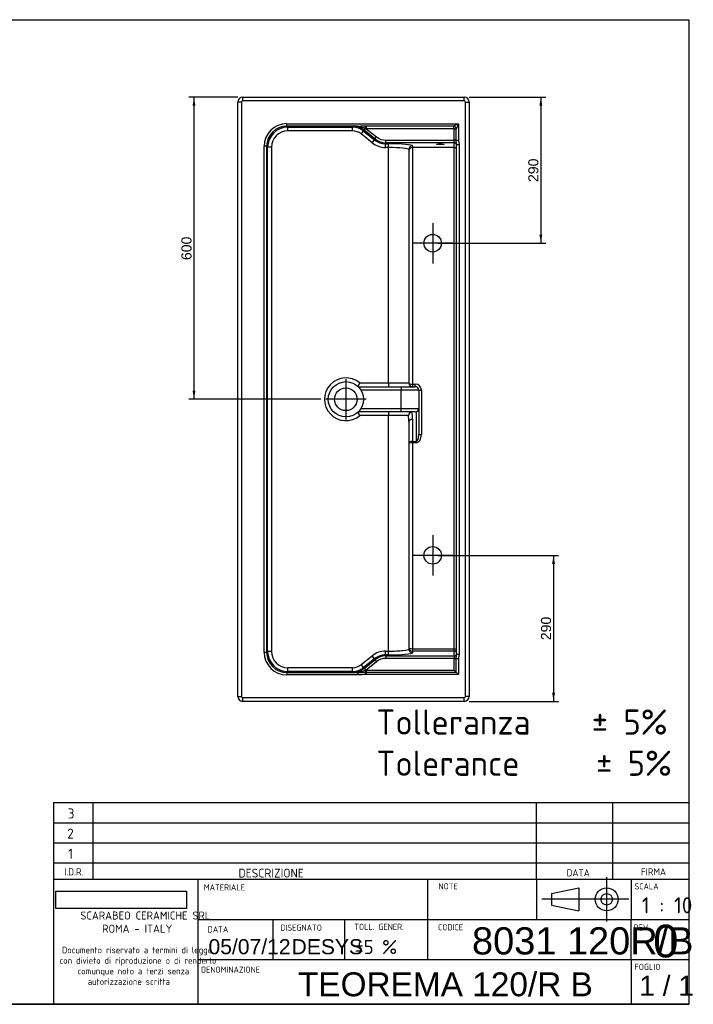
# Model space of a CAD drawing. Header units: millimetres. Extents: x 11 to 285, y 7 to 203.
# Tile 2 of 2: x 151 to 285, y 7 to 203. Entities that reach past the tile are written whole.
import ezdxf
from ezdxf.enums import TextEntityAlignment as Align
from ezdxf.lldxf.tags import DXFTag

# ---------------------------------------------------------------- set-up
doc = ezdxf.new("R2010")
doc.units = ezdxf.units.MM
for name, color, linetype in [('1', 7, 'Continuous'), ('Default', 7, 'Continuous'), ('Predefinito', 7, 'Continuous'), ('TEOREMA_120_R-B', 7, 'Continuous')]:
    doc.layers.add(name, color=color, linetype=linetype)
doc.styles.add('SEACAD_Arial', font='arial.ttf')
doc.styles.add('SEACAD_Solid_Edge_ISO', font='seiso.ttf')
doc.styles.add('SEACAD_Solid_Edge_ISOBI', font='seisobi.ttf')
tags = doc.linetypes.add('CENTER2', pattern=[28.575, 19.05, -3.175, 3.175, -3.175]).pattern_tags.tags
tags[10:11] = [DXFTag(74, 4), DXFTag(75, 0), DXFTag(340, '0'), DXFTag(46, 0.0), DXFTag(50, 0.0), DXFTag(44, 0.0), DXFTag(45, 0.0)]
tags[8:9] = [DXFTag(74, 4), DXFTag(75, 0), DXFTag(340, '0'), DXFTag(46, 0.0), DXFTag(50, 0.0), DXFTag(44, 0.0), DXFTag(45, 0.0)]
tags[6:7] = [DXFTag(74, 4), DXFTag(75, 0), DXFTag(340, '0'), DXFTag(46, 0.0), DXFTag(50, 0.0), DXFTag(44, 0.0), DXFTag(45, 0.0)]
tags[4:5] = [DXFTag(74, 4), DXFTag(75, 0), DXFTag(340, '0'), DXFTag(46, 0.0), DXFTag(50, 0.0), DXFTag(44, 0.0), DXFTag(45, 0.0)]
doc.dimstyles.new('ISO_PALLINATURA', dxfattribs={"dimtxt": 2, "dimasz": 1.7, "dimexe": 1, "dimexo": 1, "dimgap": 1, "dimtad": 1, "dimlfac": 10, "dimtxsty": 'SEACAD_Arial', "dimblk1": '_SE_FILLED', "dimblk2": '_SE_FILLED', "dimsah": 1, "dimcen": 1, "dimadec": 0, "dimazin": 0, "dimtfac": 1, "dimtmove": 0, "dimatfit": 3, "dimfxl": 1, "dimtolj": 1, "dimarcsym": 0})
picture_1 = doc.add_image_def('image1.jpg', size_in_pixel=(300, 40))

# ---------------------------------------------------------------- blocks, each defined once
blk = doc.blocks.new('SEANNOT_GROUP3')
at = {"layer": 'Default', "color": 7, "linetype": 'CENTER2'}
for p, q in [((216.22, 131.45), (216.22, 123.45)), ((220.22, 127.45), (212.22, 127.45))]:
    blk.add_line(p, q, dxfattribs=at)
blk = doc.blocks.new('SEANNOT_GROUP4')
at = {"layer": 'Default', "color": 7, "linetype": 'CENTER2'}
for p, q in [((233.47, 162.45), (233.47, 154.45)), ((237.47, 158.45), (229.47, 158.45))]:
    blk.add_line(p, q, dxfattribs=at)
blk = doc.blocks.new('SEANNOT_GROUP5')
at = {"layer": 'Default', "color": 7, "linetype": 'CENTER2'}
for p, q in [((233.47, 100.45), (233.47, 92.45)), ((237.47, 96.45), (229.47, 96.45))]:
    blk.add_line(p, q, dxfattribs=at)
blk = doc.blocks.new('SE2')
at = {"layer": 'TEOREMA_120_R-B', "color": 7, "linetype": 'Continuous'}
for p, q in [((194.72, 68.45), (194.72, 186.45)), ((195.47, 186.45), (194.72, 186.45)), ((195.47, 186.45), (195.47, 68.45)), ((195.72, 187.45), (239.72, 187.45)), ((195.72, 186.7), (195.72, 187.45)), ((239.72, 186.7), (195.72, 186.7)), ((239.72, 186.7), (239.72, 187.45)), ((239.97, 68.45), (239.97, 186.45)), ((239.97, 186.45), (240.72, 186.45)), ((240.72, 186.45), (240.72, 68.45)), ((204.46, 182.19), (238.59, 182.19)), ((204.46, 181.69), (204.46, 182.19)), ((237.59, 181.79), (238.59, 182.19)), ((238.59, 182.19), (238.15, 181.11)), ((238.59, 182.19), (238.59, 178.91)), ((204.46, 181.69), (204.66, 181.5)), ((218.45, 181.69), (204.46, 181.69)), ((204.66, 181.5), (217.54, 181.5)), ((204.66, 180.75), (204.66, 181.5)), ((217.54, 180.75), (204.66, 180.75)), ((217.54, 181.5), (217.67, 181.66)), ((217.54, 180.75), (217.54, 181.5)), ((219.26, 180.15), (219.72, 180.73)), ((221.45, 178.39), (219.26, 180.15)), ((219.85, 180.89), (219.72, 180.73)), ((219.72, 180.73), (221.92, 178.97)), ((219.85, 180.89), (220.13, 181.24)), ((221.99, 179.18), (219.85, 180.89)), ((220.09, 181.79), (220.27, 181.79)), ((220.27, 181.19), (220.13, 181.24)), ((220.27, 181.79), (237.59, 181.79)), ((220.27, 181.79), (220.27, 181.19)), ((220.27, 181.19), (222.3, 179.57)), ((237.71, 181.19), (220.27, 181.19)), ((237.71, 181.19), (238.08, 181.32)), ((237.72, 181.11), (237.71, 181.19)), ((237.72, 178.91), (237.72, 181.11)), ((238.15, 181.11), (237.72, 181.11)), ((238.08, 181.32), (238.15, 181.11)), ((238.15, 178.91), (238.15, 181.11)), ((221.45, 178.39), (221.92, 178.97)), ((221.92, 178.97), (221.99, 179.18)), ((221.99, 179.18), (222.3, 179.57)), ((224.17, 178.41), (224.1, 178.21)), ((224.1, 178.21), (224.72, 178.21)), ((224.1, 177.46), (224.1, 178.21)), ((224.17, 178.91), (237.72, 178.91)), ((224.17, 178.41), (224.17, 178.91)), ((237.72, 178.41), (224.17, 178.41)), ((224.72, 177.46), (224.72, 178.21)), ((237.72, 178.41), (237.72, 178.91)), ((238.15, 178.91), (237.72, 178.91)), ((237.72, 177.45), (237.72, 178.41)), ((238.15, 178.91), (238.59, 178.91)), ((238.22, 76.85), (238.22, 178.04)), ((238.22, 178.04), (238.72, 178.04)), ((238.72, 178.04), (238.72, 76.85)), ((199.97, 77.19), (199.97, 177.7)), ((200.47, 177.7), (199.97, 177.7)), ((200.47, 177.7), (200.47, 77.19)), ((200.67, 177.51), (200.47, 177.7)), ((200.67, 77.39), (200.67, 177.51)), ((201.42, 177.51), (200.67, 177.51)), ((201.42, 177.51), (201.42, 77.39)), ((224.72, 177.46), (224.1, 177.46)), ((224.72, 130.7), (224.72, 177.46)), ((228.72, 177.04), (228.72, 130.7)), ((229.47, 177.79), (229.47, 177.45)), ((237.72, 177.45), (229.47, 177.45)), ((229.47, 177.45), (229.47, 130.45)), ((237.72, 77.9), (237.72, 177.45)), ((218.67, 129.95), (227.22, 129.95)), ((218.96, 130.7), (224.72, 130.7)), ((227.22, 129.25), (219.22, 129.25)), ((224.72, 130.7), (228.72, 130.7)), ((224.72, 130.7), (224.72, 129.95)), ((227.22, 129.95), (230.02, 129.95)), ((227.22, 129.95), (227.22, 129.25)), ((230.72, 129.25), (227.22, 129.25)), ((227.22, 125.65), (227.22, 129.25)), ((229.47, 130.45), (230.02, 130.45)), ((229.47, 130.45), (229.47, 129.95)), ((230.02, 129.95), (230.02, 130.45)), ((230.72, 129.25), (230.72, 125.65)), ((230.72, 129.25), (231.22, 129.25)), ((231.22, 129.25), (231.22, 120.45)), ((219.22, 125.65), (227.22, 125.65)), ((227.22, 125.65), (230.72, 125.65)), ((227.22, 124.95), (227.22, 125.65)), ((230.72, 125.65), (230.72, 120.45)), ((227.22, 124.95), (218.67, 124.95)), ((224.72, 124.2), (218.96, 124.2)), ((224.72, 124.95), (224.72, 124.2)), ((224.72, 77.43), (224.72, 124.2)), ((228.65, 124.2), (224.72, 124.2)), ((230.02, 124.95), (227.22, 124.95)), ((229.47, 123.48), (229.47, 119.08)), ((230.22, 119.08), (230.22, 124.98)), ((228.72, 123.03), (228.72, 77.85)), ((230.72, 120.45), (231.22, 120.45)), ((229.47, 119.08), (230.22, 119.08)), ((229.47, 119.08), (229.47, 118.78)), ((230.22, 118.78), (229.47, 118.78)), ((229.47, 118.78), (229.47, 77.9)), ((230.22, 119.08), (230.22, 118.78)), ((200.47, 77.19), (199.97, 77.19)), ((200.47, 77.19), (200.67, 77.39)), ((200.67, 77.39), (201.42, 77.39)), ((219.26, 74.75), (221.45, 76.5)), ((221.92, 75.92), (221.45, 76.5)), ((224.1, 77.43), (224.72, 77.43)), ((224.1, 76.69), (224.1, 77.43)), ((224.1, 76.69), (224.17, 76.48)), ((224.72, 76.69), (224.1, 76.69)), ((224.17, 76.48), (237.72, 76.48)), ((224.17, 76.48), (224.17, 75.98)), ((224.72, 76.69), (224.72, 77.43)), ((229.47, 77.9), (237.72, 77.9)), ((229.47, 77.9), (229.47, 77.41)), ((237.72, 77.41), (229.47, 77.41)), ((229.47, 77.41), (229.47, 77.1)), ((237.72, 77.9), (238.22, 77.9)), ((237.72, 77.41), (237.72, 77.9)), ((237.72, 76.48), (237.72, 77.41)), ((237.72, 76.48), (237.72, 75.98)), ((238.22, 76.85), (238.72, 76.85)), ((219.72, 74.16), (219.26, 74.75)), ((221.92, 75.92), (219.72, 74.16)), ((219.85, 74), (221.99, 75.72)), ((222.3, 75.33), (220.23, 73.67)), ((221.99, 75.72), (221.92, 75.92)), ((221.99, 75.72), (222.3, 75.33)), ((237.72, 75.98), (224.17, 75.98)), ((237.72, 73.67), (237.72, 75.98)), ((237.72, 75.98), (238.15, 75.98)), ((238.15, 73.24), (238.15, 75.98)), ((238.15, 75.98), (238.59, 75.98)), ((238.59, 75.98), (238.59, 72.8)), ((204.66, 73.4), (204.46, 73.2)), ((204.46, 73.2), (218.6, 73.2)), ((204.46, 73.2), (204.46, 72.7)), ((218.6, 72.7), (204.46, 72.7)), ((204.66, 74.15), (217.54, 74.15)), ((204.66, 73.4), (204.66, 74.15)), ((217.54, 73.4), (204.66, 73.4)), ((217.54, 73.4), (217.54, 74.15)), ((217.67, 73.23), (217.54, 73.4)), ((218.6, 73.2), (218.6, 72.7)), ((219.72, 74.16), (219.85, 74)), ((219.85, 74), (220.14, 73.64)), ((220.12, 73.23), (220.23, 73.24)), ((220.12, 73.23), (220.13, 72.8)), ((220.23, 72.8), (220.13, 72.8)), ((220.23, 73.67), (237.72, 73.67)), ((220.23, 73.67), (220.23, 73.24)), ((220.23, 73.24), (238.15, 73.24)), ((220.23, 73.24), (220.23, 72.8)), ((238.59, 72.8), (220.23, 72.8)), ((237.72, 73.67), (238.15, 73.24)), ((238.59, 72.8), (238.15, 73.24)), ((194.72, 68.45), (195.47, 68.45)), ((195.72, 68.2), (239.72, 68.2)), ((195.72, 67.45), (195.72, 68.2)), ((239.72, 67.45), (195.72, 67.45)), ((239.72, 67.45), (239.72, 68.2)), ((240.72, 68.45), (239.97, 68.45))]:
    blk.add_line(p, q, dxfattribs=at)
for centre, radius in [((233.47, 158.45), 1.75), ((216.22, 127.45), 3.5), ((216.22, 127.45), 2.25), ((233.47, 96.45), 1.75)]:
    blk.add_circle(centre, radius, dxfattribs=at)
for centre, radius, start, end in [((195.72, 186.45), 1, 90, 180), ((195.72, 186.45), 0.25, 90, 180), ((239.72, 186.45), 1, 0, 90), ((239.72, 186.45), 0.25, 0, 90), ((223.86, 51.36), 130.44, 92.3777, 92.7229), ((217.74, 176.42), 5.24, 80.2031, 90.7918), ((217.34, 172.35), 9.32, 72.5637, 82.0251), ((234.45, 180.85), 3.27, 5.9985, 16.7216), ((237.12, 180.81), 1.09, 28.1041, 64.5701), ((216.22, 127.45), 4.25, 49.8808, 310.1192), ((198.92, 137.99), 21.33, 337.8388, 339.9981), ((229.47, 130.7), 0.75, 180, 270), ((230.02, 129.25), 1.2, 0, 90), ((230.02, 129.25), 0.7, 0, 90), ((230.02, 125.65), 0.7, 270, 0), ((198.92, 116.9), 21.33, 20.0019, 22.1612), ((229.47, 124.13), 0.82, 98.8762, 175.3218), ((217.66, 80.98), 7.75, 270.0103, 288.6101), ((223.01, 203.51), 130.38, 267.6529, 268.0641), ((218.4, 114.97), 41.77, 270.2781, 272.3691), ((195.72, 68.45), 1, 180, 270), ((195.72, 68.45), 0.25, 180, 270), ((239.72, 68.45), 0.25, 270, 0), ((239.72, 68.45), 1, 270, 0)]:
    blk.add_arc(centre, radius, start, end, dxfattribs=at)
for centre, major_axis, ratio, start_param, end_param in [((204.49, 177.68), (3.2, -3.2), 0.995146, 2.358627, 3.924558), ((204.49, 177.68), (2.85, -2.85), 0.993943, 2.358627, 3.924558), ((204.68, 177.49), (2.84, -2.84), 0.996956, 2.358627, 3.924558), ((204.68, 177.49), (2.31, -2.31), 0.995146, 2.358627, 3.924558), ((217.53, 177.99), (-2.11, -2.8), 0.997817, 3.111673, 3.785081), ((217.53, 177.99), (-1.66, -2.21), 0.996191, 3.111673, 3.785081), ((217.65, 178.15), (-2.12, -2.81), 0.99511, 3.111673, 3.785081), ((218.45, 180.95), (-0.031, 0.749), 0.503925, 5.708157, 6.202337), ((220.09, 181.19), (-0.036, 0.749), 0.063936, 4.784743, 5.643973), ((224.11, 181.73), (1.41, 4.03), 0.995729, 2.805251, 3.477935), ((224.11, 181.73), (1.17, 3.32), 0.993913, 2.805251, 3.477935), ((224.18, 181.92), (1.16, 3.31), 0.996943, 2.805251, 3.477935), ((224.18, 181.92), (1, 2.84), 0.995729, 2.805251, 3.477935), ((224.72, 177.79), (-4.75, 0), 0.087489, 3.141593, 4.712389), ((237.72, 177.91), (-0.5, 0), 0.996195, 3.141593, 4.712389), ((224.72, 177.04), (4, 0), 0.103893, 0, 1.570796), ((229.47, 177.04), (-0.75, 0), 0.996195, 4.712389, 6.283185), ((229.47, 176.76), (-0.75, 0), 0.916331, 4.712389, 6.283185), ((237.72, 176.99), (-0.5, 0), 0.916331, 3.141593, 4.712389), ((229.47, 130.7), (-0.75, 0), 0.333333, 0, 1.570796), ((224.72, 123.03), (0, -6.33), 0.631579, 1.570796, 1.756065), ((229.47, 123.03), (0.75, 0), 0.6, 1.570796, 3.141593), ((224.72, 123.48), (0, 6.33), 0.75, 4.712389, 4.94497), ((230.22, 120.45), (0, -1.67), 0.6, 0, 1.570796), ((230.22, 120.45), (0, 1.37), 0.365854, 3.141593, 4.712389), ((229.47, 118.7), (0.75, 0), 0.511111, 1.570796, 3.141593), ((229.47, 118.7), (0.75, 0), 0.111111, 1.570796, 3.141593), ((204.49, 77.21), (3.2, 3.2), 0.995146, 2.358627, 3.924558), ((204.49, 77.21), (2.85, 2.85), 0.993943, 2.358627, 3.924558), ((204.68, 77.4), (2.84, 2.84), 0.996956, 2.358627, 3.924558), ((204.68, 77.4), (2.31, 2.31), 0.995146, 2.358627, 3.924558), ((224.11, 73.17), (1.41, -4.03), 0.995729, 2.805251, 3.477935), ((224.11, 73.17), (1.17, -3.32), 0.993913, 2.805251, 3.477935), ((224.18, 72.97), (1.16, -3.31), 0.996943, 2.805251, 3.477935), ((224.72, 77.85), (-4, 0), 0.103893, 1.570796, 3.141593), ((224.72, 77.1), (4.75, 0), 0.087489, 4.712389, 6.283185), ((229.47, 78.13), (0.75, 0), 0.305444, 3.141593, 4.712389), ((229.47, 78.13), (0.75, 0), 0.969574, 3.141593, 4.712389), ((229.47, 77.85), (0.75, 0), 0.996195, 3.141593, 4.712389), ((237.72, 77.9), (-0.5, 0), 0.996195, 1.570796, 3.141593), ((237.72, 76.98), (-0.5, 0), 0.996195, 1.570796, 3.141593), ((217.53, 76.9), (-1.66, 2.21), 0.996191, 2.498104, 3.171513), ((224.18, 72.97), (1, -2.84), 0.995729, 2.805251, 3.477935), ((217.53, 76.9), (-2.11, 2.8), 0.997817, 2.498104, 3.171513), ((217.65, 76.75), (-2.12, 2.81), 0.99511, 2.498104, 3.171513), ((220.11, 73.67), (-0.002, -0.5), 0.046218, 0.521091, 1.51354), ((220.32, 73.74), (-1.29, -0.39), 0.030739, 1.420089, 1.493667)]:
    blk.add_ellipse(centre, major_axis=major_axis, ratio=ratio, start_param=start_param, end_param=end_param, dxfattribs=at)
blk.add_ellipse((235.01, 178.1), major_axis=(-0.75, 0), ratio=0.087489, dxfattribs=at)
for points, knots in [([(218.45, 181.69), (218.59, 181.7), (218.72, 181.7), (218.99, 181.72), (219.12, 181.73), (219.39, 181.75), (219.53, 181.77), (219.81, 181.78), (219.95, 181.79), (220.09, 181.79)], [0, 0, 0, 0, 0.25, 0.25, 0.5, 0.5, 0.75, 0.75, 1, 1, 1, 1]), ([(238.22, 178.04), (238.22, 178.12), (238.21, 178.19), (238.2, 178.33), (238.19, 178.4), (238.17, 178.5), (238.17, 178.54), (238.16, 178.61), (238.16, 178.65), (238.16, 178.76), (238.15, 178.83), (238.15, 178.91)], [0, 0, 0, 0, 0.25, 0.25, 0.5, 0.5, 0.625, 0.625, 0.75, 0.75, 1, 1, 1, 1]), ([(238.59, 178.91), (238.59, 178.84), (238.6, 178.76), (238.63, 178.62), (238.64, 178.55), (238.68, 178.41), (238.69, 178.34), (238.71, 178.19), (238.72, 178.12), (238.72, 178.04)], [0, 0, 0, 0, 0.25, 0.25, 0.5, 0.5, 0.75, 0.75, 1, 1, 1, 1]), ([(238.15, 75.98), (238.15, 76.06), (238.16, 76.13), (238.16, 76.25), (238.16, 76.28), (238.17, 76.36), (238.17, 76.39), (238.19, 76.5), (238.2, 76.57), (238.21, 76.71), (238.22, 76.78), (238.22, 76.85)], [0, 0, 0, 0, 0.25, 0.25, 0.375, 0.375, 0.5, 0.5, 0.75, 0.75, 1, 1, 1, 1]), ([(238.72, 76.85), (238.72, 76.77), (238.71, 76.7), (238.69, 76.56), (238.68, 76.49), (238.64, 76.34), (238.63, 76.27), (238.6, 76.13), (238.59, 76.06), (238.59, 75.98)], [0, 0, 0, 0, 0.25, 0.25, 0.5, 0.5, 0.75, 0.75, 1, 1, 1, 1]), ([(220.13, 72.8), (220.01, 72.8), (219.88, 72.79), (219.62, 72.77), (219.5, 72.75), (219.24, 72.73), (219.11, 72.72), (218.86, 72.71), (218.73, 72.7), (218.6, 72.7)], [0, 0, 0, 0, 0.25, 0.25, 0.5, 0.5, 0.75, 0.75, 1, 1, 1, 1])]:
    blk.add_open_spline(points, degree=3, knots=knots, dxfattribs=at)
blk = doc.blocks.new('DMBLK30')
at = {"layer": 'Default', "linetype": 'Continuous'}
for points in [[(255.25, 185.75), (254.97, 187.45), (254.69, 185.75)], [(255.25, 160.15), (254.69, 160.15), (254.97, 158.45)]]:
    blk.add_hatch(color=7, dxfattribs=at).paths.add_polyline_path(points)
at = {"layer": 'Default', "color": 7, "linetype": 'Continuous'}
for p, q in [((240.72, 187.45), (255.97, 187.45)), ((254.97, 187.45), (254.97, 158.45)), ((234.47, 158.45), (255.97, 158.45))]:
    blk.add_line(p, q, dxfattribs=at)
at = {"layer": 'Default', "color": 7, "linetype": 'Continuous', "style": 'SEACAD_Arial'}
blk.add_text('290', height=2, rotation=90, dxfattribs=at).set_placement((252.47, 170.6), align=Align.TOP_LEFT)
blk = doc.blocks.new('_SE_FILLED')
at = {"color": 0}
blk.add_line((0, 0), (-1, 0), dxfattribs=at)
blk.add_solid([(0, 0), (-1, -0.1665), (-1, 0.1665), (0, 0)], dxfattribs=at)
blk = doc.blocks.new('DMBLK31')
at = {"layer": 'Default', "linetype": 'Continuous'}
for points in [[(257.78, 94.75), (257.49, 96.45), (257.21, 94.75)], [(257.78, 69.15), (257.21, 69.15), (257.49, 67.45)]]:
    blk.add_hatch(color=7, dxfattribs=at).paths.add_polyline_path(points)
at = {"layer": 'Default', "color": 7, "linetype": 'Continuous'}
for p, q in [((234.47, 96.45), (258.49, 96.45)), ((257.49, 96.45), (257.49, 67.45)), ((240.72, 67.45), (258.49, 67.45))]:
    blk.add_line(p, q, dxfattribs=at)
at = {"layer": 'Default', "color": 7, "linetype": 'Continuous', "style": 'SEACAD_Arial'}
blk.add_text('290', height=2, rotation=90, dxfattribs=at).set_placement((254.99, 79.6), align=Align.TOP_LEFT)
blk = doc.blocks.new('DMBLK32')
at = {"layer": 'Default', "linetype": 'Continuous'}
for points in [[(185.74, 185.75), (186.31, 185.75), (186.03, 187.45)], [(185.74, 129.15), (186.03, 127.45), (186.31, 129.15)]]:
    blk.add_hatch(color=7, dxfattribs=at).paths.add_polyline_path(points)
at = {"layer": 'Default', "color": 7, "linetype": 'Continuous'}
for p, q in [((194.72, 187.45), (185.03, 187.45)), ((186.03, 127.45), (186.03, 187.45)), ((211.22, 127.45), (185.03, 127.45))]:
    blk.add_line(p, q, dxfattribs=at)
at = {"layer": 'Default', "color": 7, "linetype": 'Continuous', "style": 'SEACAD_Arial'}
blk.add_text('600', height=2, rotation=90, dxfattribs=at).set_placement((183.53, 155.1), align=Align.TOP_LEFT)
blk = doc.blocks.new('SEANNOT_GROUP9')
at = {"layer": 'Default', "color": 7, "linetype": 'Continuous', "style": 'SEACAD_Arial'}
blk.add_text('05/07/12', height=3, dxfattribs=at).set_placement((188.91, 20.23), align=Align.TOP_LEFT)
blk = doc.blocks.new('SEANNOT_GROUP10')
at = {"layer": 'Default', "color": 7, "linetype": 'Continuous', "style": 'SEACAD_Arial'}
blk.add_text('1 / 1', height=4, dxfattribs=at).set_placement((274.53, 12.97), align=Align.TOP_LEFT)
blk = doc.blocks.new('SEANNOT_GROUP11')
at = {"layer": 'Predefinito', "color": 7, "linetype": 'CENTER2'}
for p, q in [((268.05, 32.51), (268.05, 23.76)), ((272.43, 28.14), (263.68, 28.14))]:
    blk.add_line(p, q, dxfattribs=at)
blk = doc.blocks.new('SEANNOT_GROUP12')
at = {"layer": 'Predefinito', "color": 7, "linetype": 'CENTER2'}
blk.add_line((264.58, 28.14), (255.17, 28.14), dxfattribs=at)
blk = doc.blocks.new('SEANNOT_GROUP13')
at = {"layer": 'Predefinito', "color": 7, "linetype": 'Continuous', "style": 'SEACAD_Arial'}
blk.add_text('TEOREMA 120/R B', height=4.75, dxfattribs=at).set_placement((206.68, 13.63), align=Align.TOP_LEFT)
blk = doc.blocks.new('SEANNOT_GROUP15')
at = {"layer": 'Predefinito', "color": 7, "linetype": 'Continuous', "style": 'SEACAD_Arial'}
blk.add_text('DESYS', height=3, dxfattribs=at).set_placement((205.42, 20.22), align=Align.TOP_LEFT)
blk = doc.blocks.new('SEANNOT_GROUP17')
at = {"layer": 'Predefinito', "color": 7, "linetype": 'Continuous', "style": 'SEACAD_Arial'}
blk.add_text('8031 120R/B', height=5.4, dxfattribs=at).set_placement((241.28, 22.58), align=Align.TOP_LEFT)
blk = doc.blocks.new('SEANNOT_GROUP18')
at = {"layer": 'Predefinito', "color": 7, "linetype": 'Continuous', "style": 'SEACAD_Arial'}
blk.add_text('0', height=6.5, dxfattribs=at).set_placement((277.28, 23.09), align=Align.TOP_LEFT)

msp = doc.modelspace()

# ---------------------------------------------------------------- linework, layer by layer
at = {"layer": '1', "color": 7, "linetype": 'Continuous'}
for p, q in [((10.8564, 202.845), (284.3566, 202.845)), ((284.3566, 202.845), (284.3566, 7.2813)), ((158.1293, 47.3492), (284.3566, 47.3492)), ((254.0877, 32.148), (254.0877, 47.348)), ((269.2877, 32.148), (269.2877, 47.348)), ((158.1293, 43.3492), (284.3566, 43.3492)), ((158.1293, 39.3492), (284.3566, 39.3492)), ((158.1293, 35.3492), (284.3566, 35.3492)), ((158.1293, 32.148), (284.3566, 32.148)), ((254.0877, 32.148), (254.0877, 24.148)), ((272.887, 32.148), (272.887, 24.148)), ((257.0986, 29.2778), (262.5353, 30.4173)), ((262.5353, 30.4173), (262.5353, 25.8591)), ((257.0986, 29.2778), (257.0986, 26.9987)), ((257.0986, 26.9987), (262.5353, 25.8591)), ((186.7808, 24.148), (284.3566, 24.148)), ((272.887, 16.148), (272.887, 24.148)), ((186.7808, 16.148), (284.3566, 16.148)), ((272.887, 16.148), (272.887, 7.4715)), ((284.3566, 7.2813), (10.8564, 7.2813)), ((88.7928, 7.3094), (284.3566, 7.3094))]:
    msp.add_line(p, q, dxfattribs=at)
for radius in [2.2791, 1.1396]:
    msp.add_circle((268.0508, 28.1382), radius, dxfattribs=at)
at = {"layer": 'Predefinito', "color": 7, "linetype": 'Continuous'}
for p, q in [((158.1293, 47.3492), (158.1293, 7.4489)), ((165.9434, 47.3492), (165.9434, 32.148)), ((186.7808, 32.148), (186.7808, 7.4489)), ((232.4353, 32.148), (232.4353, 16.148)), ((201.7143, 24.148), (201.7143, 16.148)), ((215.9586, 24.148), (215.9586, 16.148)), ((201.7143, 7.4715), (201.7143, 7.4489))]:
    msp.add_line(p, q, dxfattribs=at)

# ---------------------------------------------------------------- block references
at = {"layer": 'Default'}
for name in ['SE2', 'SEANNOT_GROUP4', 'SEANNOT_GROUP3', 'SEANNOT_GROUP5', 'SEANNOT_GROUP9', 'SEANNOT_GROUP10']:
    msp.add_blockref(name, (0, 0), dxfattribs=at)
at = {"layer": 'Predefinito'}
for name in ['SEANNOT_GROUP11', 'SEANNOT_GROUP12', 'SEANNOT_GROUP17', 'SEANNOT_GROUP18', 'SEANNOT_GROUP15', 'SEANNOT_GROUP13']:
    msp.add_blockref(name, (0, 0), dxfattribs=at)

# ---------------------------------------------------------------- texts
at = {"layer": '1', "color": 7, "linetype": 'Continuous', "style": 'SEACAD_Solid_Edge_ISO'}
for s, height, p in [('NOTE', 1.224, (234.6244, 31.3256)), ('SCALA', 1.224, (273.5792, 31.3256)), ('MATERIALE', 1.224, (187.973, 31.114)), ('1 : 10', 3.2, (275.0493, 28.5532)), ('DATA', 1.224, (188.7404, 22.7613)), ('DISEGNATO', 1.224, (203.1816, 23.1195)), ('TOLL. GENER.', 1.224, (217.8815, 23.2753)), ('CODICE', 1.224, (234.5252, 23.2047)), ('REV.', 1.224, (273.4061, 23.1386)), ('±5 %', 2.8, (217.9525, 20.0623)), ('DENOMINAZIONE', 1.220896, (187.4005, 14.7736)), ('FOGLIO', 1.224, (273.5792, 15.3256))]:
    msp.add_text(s, height=height, dxfattribs=at).set_placement(p, align=Align.TOP_LEFT)
at = {"layer": 'Default', "color": 7, "linetype": 'Continuous', "style": 'SEACAD_Solid_Edge_ISO'}
for s, p in [('Tolleranza    ± 5%', (222.2822, 65.8411)), ('Tolerance     ± 5%', (222.2822, 57.6593))]:
    msp.add_text(s, height=5, dxfattribs=at).set_placement(p, align=Align.TOP_LEFT)
at = {"layer": 'Predefinito', "color": 7, "linetype": 'Continuous'}
for s, height, style, p in [('3', 2, 'SEACAD_Solid_Edge_ISO', (160.9227, 46.1813)), ('2', 2, 'SEACAD_Solid_Edge_ISO', (160.8318, 42.1813)), ('1', 2, 'SEACAD_Solid_Edge_ISO', (161.0363, 38.1813)), ('I.D.R.', 1.4, 'SEACAD_Solid_Edge_ISO', (160.2149, 34.2886)), ('DESCRIZIONE', 1.75, 'SEACAD_Solid_Edge_ISO', (194.8541, 34.2124)), ('DATA', 1.4, 'SEACAD_Solid_Edge_ISO', (260.0826, 34.1077)), ('FIRMA', 1.4, 'SEACAD_Solid_Edge_ISO', (274.8449, 34.2874)), ('SCARABEO CERAMICHE SRL', 1.6, 'SEACAD_Solid_Edge_ISOBI', (163.4335, 25.7148)), ('ROMA - ITALY', 1.6, 'SEACAD_Solid_Edge_ISOBI', (167.7789, 23.0966)), ('Documento riservato a termini di legge', 1.28, 'SEACAD_Solid_Edge_ISO', (159.7911, 18.7017)), ('con divieto di riproduzione o di renderlo', 1.28, 'SEACAD_Solid_Edge_ISO', (159.3111, 16.6072)), ('comunque noto a terzi senza ', 1.28, 'SEACAD_Solid_Edge_ISO', (162.8893, 14.5126)), ('autorizzazione scritta', 1.28, 'SEACAD_Solid_Edge_ISO', (164.9111, 12.4181))]:
    msp.add_text(s, height=height, dxfattribs=dict(at, style=style)).set_placement(p, align=Align.TOP_LEFT)

# ---------------------------------------------------------------- dimensions: what is measured, and where the dimension line sits
at = {"layer": 'Default', "color": 7, "linetype": 'Continuous'}
for base, p1, p2, picture, middle in [((186.0264, 187.4466), (216.2202, 127.4466), (195.7202, 187.4466), 'DMBLK32', (186.0264, 157.4466)), ((254.9712, 158.4466), (239.7202, 187.4466), (233.4702, 158.4466), 'DMBLK30', (254.9712, 172.9466)), ((257.4936, 67.4466), (233.4702, 96.4466), (239.7202, 67.4466), 'DMBLK31', (257.4936, 81.9466))]:
    dim = msp.add_linear_dim(base=base, p1=p1, p2=p2, angle=90, text='\\A1;<>', dimstyle='ISO_PALLINATURA', dxfattribs=at)
    dim.commit()
    dim.dimension.update_dxf_attribs({"geometry": picture, "text_midpoint": middle, "dimtype": 160})

# ---------------------------------------------------------------- pictures from other files: only their frames are drawn
image = msp.add_image(picture_1, insert=(158.5415, 26.3095), size_in_units=(26.0238, 3.4698))

doc.saveas('drawing.dxf')
